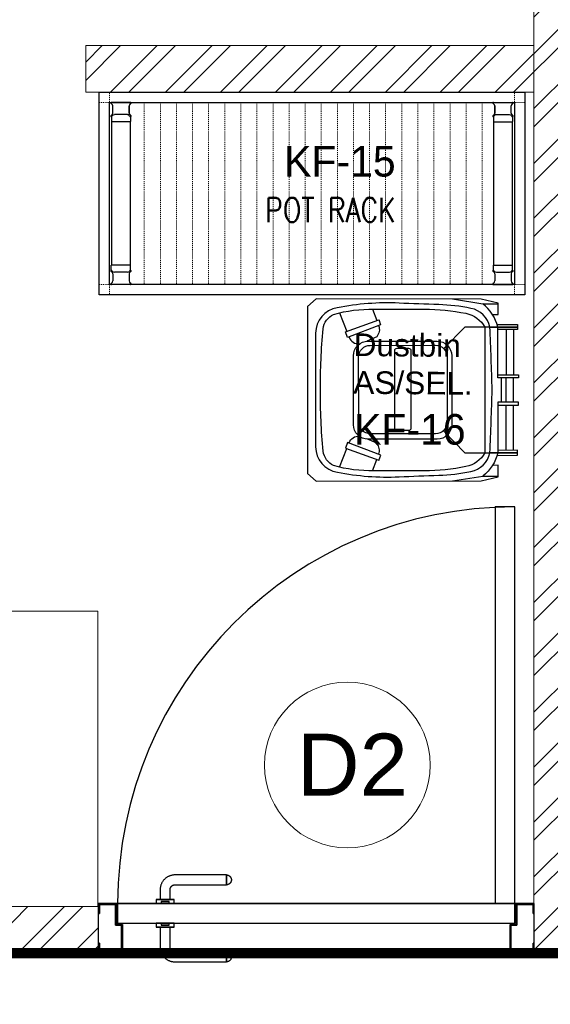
# Model space of a CAD drawing. Header units: inches. Extents: x 113025 to 158499, y 12149 to 30915.
# Tile 27 of 167: x 123935 to 123986, y 21270 to 21365. Entities that reach past the tile are written whole.
import ezdxf
from ezdxf.enums import TextEntityAlignment as Align

# ---------------------------------------------------------------- set-up
doc = ezdxf.new("R2010")
doc.units = ezdxf.units.IN
doc.header["$MEASUREMENT"] = 0
doc.linetypes.add('IHCL-P-MEZZANINE FLOOR PLAN$0$HIDDEN', pattern=[0.375, 0.25, -0.125])
for name, color, linetype, lineweight in [('00-GRIDTEXT', 1, 'Continuous', 13), ('EQUIP DIM', 5, 'Continuous', 0), ('EQUIPMENT', 7, 'Continuous', 25), ('EQUIPMENTSSS', 11, 'Continuous', 18), ('FLOOR RAISE', 4, 'Continuous', 5), ('KIT TEXT.', 5, 'Continuous', 5), ('kitchen equipment', 7, 'Continuous', 15), ('PD_BRICK WALL_115', 134, 'Continuous', 30), ('PD_DOOR', 42, 'Continuous', 25), ('PD_HATCH', 45, 'Continuous', 9)]:
    doc.layers.add(name, color=color, linetype=linetype, lineweight=lineweight)
doc.layers.add('KIT EQUIPMENT', color=7, linetype='Continuous')
doc.layers.add('PD_025_TEXT', color=61, linetype='Continuous')
doc.styles.add('Arial', font='GOTHIC.TTF')
doc.styles.add('ISO', font='isocp.shx', dxfattribs={"height": 250})
doc.styles.get("Standard").update_dxf_attribs({"font": 'arial.ttf', "height": 6})
doc.styles.add('style1', font='arial.ttf', dxfattribs={"height": 500})

# ---------------------------------------------------------------- blocks, each defined once
blk = doc.blocks.new('door 1')
at = {"layer": 'PD_DOOR', "color": 251}
for p, q in [((160472.9, 15356.5), (160472.9, 15360.1)), ((160472.9, 15360.1), (160472.9, 15356.5)), ((160602.9, 15360.1), (160472.9, 15360.1)), ((160472.9, 15360.1), (160472.9, 15359.7)), ((160472.9, 15335.1), (160472.9, 15360.1)), ((160472.9, 15359.7), (160472.9, 15335.6)), ((159755.9, 15337.6), (159695.9, 15337.6)), ((159695.9, 15337.6), (159695.9, 15312.6)), ((159695.9, 15312.6), (159695.9, 15337.6)), ((159695.9, 15337.6), (159755.9, 15337.6)), ((159695.9, 15212.6), (159695.9, 15337.6)), ((159697.9, 15312.6), (159697.9, 15335.6)), ((159697.9, 15335.6), (159753.9, 15335.6)), ((159753.9, 15335.6), (159697.9, 15335.6)), ((159697.9, 15335.6), (159697.9, 15312.6)), ((159753.9, 15335.6), (159753.9, 15267.6)), ((159753.9, 15267.6), (159753.9, 15335.6)), ((159755.9, 15265.6), (159755.9, 15337.6)), ((159755.9, 15337.6), (159755.9, 15265.6)), ((160472.9, 15335.1), (160472.9, 15338.8)), ((160472.9, 15338.8), (160472.9, 15335.1)), ((160472.9, 15335.6), (160472.9, 15335.1)), ((160472.9, 15335.1), (160602.9, 15335.1)), ((160795.9, 15337.6), (160735.9, 15337.6)), ((160735.9, 15337.6), (160735.9, 15265.6)), ((160735.9, 15265.6), (160735.9, 15337.6)), ((160735.9, 15337.6), (160795.9, 15337.6)), ((160737.9, 15267.6), (160737.9, 15335.6)), ((160737.9, 15335.6), (160793.9, 15335.6)), ((160793.9, 15335.6), (160737.9, 15335.6)), ((160737.9, 15335.6), (160737.9, 15267.6)), ((160793.9, 15335.6), (160793.9, 15312.6)), ((160793.9, 15312.6), (160793.9, 15335.6)), ((160795.9, 15312.6), (160795.9, 15337.6)), ((160795.9, 15337.6), (160795.9, 15312.6)), ((160795.9, 15337.6), (160795.9, 15212.6)), ((159695.9, 15312.6), (159697.9, 15312.6)), ((159697.9, 15312.6), (159695.9, 15312.6)), ((160615.4, 15322.6), (160615.4, 15272.6)), ((160640.4, 15272.6), (160640.4, 15322.6)), ((160793.9, 15312.6), (160795.9, 15312.6)), ((160795.9, 15312.6), (160793.9, 15312.6)), ((159753.9, 15267.6), (159738.9, 15267.6)), ((159738.9, 15267.6), (159738.9, 15214.6)), ((159738.9, 15214.6), (159738.9, 15267.6)), ((159738.9, 15267.6), (159753.9, 15267.6)), ((159740.9, 15212.6), (159740.9, 15265.6)), ((159740.9, 15265.6), (159755.9, 15265.6)), ((159755.9, 15265.6), (159740.9, 15265.6)), ((159740.9, 15265.6), (159740.9, 15212.6)), ((160747.9, 15262.6), (159743.9, 15262.6)), ((159743.9, 15262.6), (159743.9, 15212.6)), ((160747.9, 15262.6), (159743.9, 15262.6)), ((159743.9, 15262.6), (159743.9, 15212.6)), ((160605.4, 15272.6), (160605.4, 15262.6)), ((160622.1, 15272.6), (160605.4, 15272.6)), ((160605.4, 15272.6), (160622.1, 15272.6)), ((160650.4, 15262.6), (160605.4, 15262.6)), ((160605.4, 15262.6), (160650.4, 15262.6)), ((160640.4, 15272.6), (160615.4, 15272.6)), ((160615.4, 15272.6), (160621.7, 15272.6)), ((160617.9, 15267.6), (160617.9, 15262.6)), ((160637.9, 15267.6), (160617.9, 15267.6)), ((160617.9, 15267.6), (160637.9, 15267.6)), ((160637.9, 15262.6), (160617.9, 15262.6)), ((160617.9, 15262.6), (160637.9, 15262.6)), ((160621.7, 15272.6), (160624.7, 15272.6)), ((160624.7, 15272.6), (160627.9, 15272.6)), ((160627.9, 15272.6), (160631.2, 15272.6)), ((160627.9, 15272.6), (160650.4, 15272.6)), ((160631.2, 15272.6), (160634.2, 15272.6)), ((160650.4, 15272.6), (160633.8, 15272.6)), ((160634.2, 15272.6), (160640.4, 15272.6)), ((160637.9, 15262.6), (160637.9, 15267.6)), ((160650.4, 15262.6), (160650.4, 15272.6)), ((160735.9, 15265.6), (160750.9, 15265.6)), ((160750.9, 15265.6), (160735.9, 15265.6)), ((160752.9, 15267.6), (160737.9, 15267.6)), ((160737.9, 15267.6), (160752.9, 15267.6)), ((160747.9, 15212.6), (160747.9, 15262.6)), ((160747.9, 15262.6), (160747.9, 15212.6)), ((160750.9, 15265.6), (160750.9, 15212.6)), ((160750.9, 15212.6), (160750.9, 15265.6)), ((160752.9, 15214.6), (160752.9, 15267.6)), ((160752.9, 15267.6), (160752.9, 15214.6)), ((159697.9, 15237.6), (159695.9, 15237.6)), ((159695.9, 15237.6), (159695.9, 15212.6)), ((159695.9, 15212.6), (159695.9, 15237.6)), ((159695.9, 15237.6), (159697.9, 15237.6)), ((159697.9, 15214.6), (159697.9, 15237.6)), ((159697.9, 15237.6), (159697.9, 15214.6)), ((160795.9, 15237.6), (160793.9, 15237.6)), ((160793.9, 15237.6), (160793.9, 15214.6)), ((160793.9, 15214.6), (160793.9, 15237.6)), ((160793.9, 15237.6), (160795.9, 15237.6)), ((160795.9, 15212.6), (160795.9, 15237.6)), ((160795.9, 15237.6), (160795.9, 15212.6)), ((159695.9, 15212.6), (159740.9, 15212.6)), ((159740.9, 15212.6), (159695.9, 15212.6)), ((159695.9, 15212.6), (159743.9, 15212.6)), ((159743.9, 15212.6), (159695.9, 15212.6)), ((159738.9, 15214.6), (159697.9, 15214.6)), ((159697.9, 15214.6), (159738.9, 15214.6)), ((159793.9, 15212.6), (159743.9, 15212.6)), ((159743.9, 15212.6), (159743.9, 14208.6)), ((159743.9, 15212.6), (160747.9, 15212.6)), ((159743.9, 15212.6), (159793.9, 15212.6)), ((159743.9, 15212.6), (159793.9, 15212.6)), ((159793.9, 15212.6), (159743.9, 15212.6)), ((159793.9, 14208.6), (159793.9, 15212.6)), ((159793.9, 15212.6), (160747.9, 15212.6)), ((159793.9, 15212.6), (160747.9, 15212.6)), ((160747.9, 15212.6), (159793.9, 15212.6)), ((160605.4, 15212.6), (160605.4, 15202.6)), ((160605.4, 15212.6), (160650.4, 15212.6)), ((160639.2, 15212.6), (160605.4, 15212.6)), ((160605.4, 15202.6), (160650.4, 15202.6)), ((160650.4, 15202.6), (160605.4, 15202.6)), ((160615.4, 15202.6), (160615.4, 15177.6)), ((160615.4, 15202.6), (160640.4, 15202.6)), ((160640.4, 15202.6), (160615.4, 15202.6)), ((160617.9, 15212.6), (160617.9, 15207.6)), ((160617.9, 15212.6), (160637.9, 15212.6)), ((160618.3, 15212.6), (160617.9, 15212.6)), ((160617.9, 15207.6), (160637.9, 15207.6)), ((160637.9, 15207.6), (160617.9, 15207.6)), ((160637.9, 15212.6), (160618.3, 15212.6)), ((160637.9, 15207.6), (160637.9, 15212.6)), ((160650.4, 15212.6), (160639.2, 15212.6)), ((160640.4, 15177.6), (160640.4, 15202.6)), ((160650.4, 15202.6), (160650.4, 15212.6)), ((160747.9, 15212.6), (160795.9, 15212.6)), ((160795.9, 15212.6), (160747.9, 15212.6)), ((160750.9, 15212.6), (160795.9, 15212.6)), ((160795.9, 15212.6), (160750.9, 15212.6)), ((160793.9, 15214.6), (160752.9, 15214.6)), ((160752.9, 15214.6), (160793.9, 15214.6)), ((160472.9, 15165.1), (160472.9, 15161.5)), ((160472.9, 15161.5), (160472.9, 15165.1)), ((160602.9, 15165.1), (160472.9, 15165.1)), ((160472.9, 15165.1), (160472.9, 15164.7)), ((160472.9, 15140.1), (160472.9, 15165.1)), ((160472.9, 15164.7), (160472.9, 15140.6)), ((160472.9, 15143.8), (160472.9, 15140.1)), ((160472.9, 15140.1), (160472.9, 15143.8)), ((160472.9, 15140.6), (160472.9, 15140.1)), ((160472.9, 15140.1), (160602.9, 15140.1)), ((159743.9, 14208.6), (159793.9, 14208.6))]:
    blk.add_line(p, q, dxfattribs=at)
at = {"layer": 'PD_DOOR', "color": 251, "flags": 128}
for points in [[(160460.4, 15347.6), (160460.5, 15348.1), (160460.5, 15348.6), (160460.5, 15349.1), (160460.6, 15349.6), (160460.7, 15350.1), (160460.8, 15350.6), (160460.9, 15351.1), (160461.1, 15351.6), (160461.2, 15352), (160461.4, 15352.5), (160461.6, 15353), (160461.9, 15353.4), (160462.1, 15353.9), (160462.4, 15354.3), (160462.6, 15354.7), (160462.9, 15355.1), (160463.2, 15355.5), (160463.5, 15355.9), (160463.9, 15356.3), (160464.2, 15356.6), (160464.6, 15357), (160465, 15357.3), (160465.4, 15357.6), (160465.8, 15357.9), (160466.2, 15358.2), (160466.6, 15358.4), (160467, 15358.7), (160467.5, 15358.9), (160467.9, 15359.1), (160468.4, 15359.3), (160468.9, 15359.5), (160469.4, 15359.6), (160469.8, 15359.8), (160470.3, 15359.9), (160470.8, 15360), (160471.3, 15360), (160471.8, 15360.1), (160472.3, 15360.1), (160472.8, 15360.1), (160472.9, 15360.1)], [(160640.4, 15322.6), (160640.4, 15324.1), (160640.3, 15325.6), (160640.2, 15327.1), (160640, 15328.6), (160639.7, 15330.1), (160639.4, 15331.6), (160639, 15333), (160638.5, 15334.4), (160638, 15335.9), (160637.5, 15337.2), (160636.9, 15338.6), (160636.2, 15340), (160635.5, 15341.3), (160634.7, 15342.6), (160633.9, 15343.8), (160633, 15345), (160632.1, 15346.2), (160631.1, 15347.4), (160630.1, 15348.5), (160629.1, 15349.5), (160628, 15350.6), (160626.8, 15351.5), (160625.7, 15352.5), (160624.4, 15353.4), (160623.2, 15354.2), (160621.9, 15355), (160620.6, 15355.7), (160619.3, 15356.4), (160617.9, 15357), (160616.5, 15357.6), (160615.1, 15358.1), (160613.7, 15358.6), (160612.2, 15359), (160610.8, 15359.3), (160609.3, 15359.6), (160607.8, 15359.8), (160606.3, 15360), (160604.8, 15360.1), (160603.3, 15360.1), (160602.9, 15360.1)], [(160472.9, 15335.1), (160472.4, 15335.2), (160471.9, 15335.2), (160471.4, 15335.2), (160470.9, 15335.3), (160470.5, 15335.4), (160470, 15335.5), (160469.5, 15335.6), (160469, 15335.8), (160468.5, 15335.9), (160468.1, 15336.1), (160467.6, 15336.3), (160467.2, 15336.6), (160466.7, 15336.8), (160466.3, 15337.1), (160465.9, 15337.3), (160465.5, 15337.6), (160465.1, 15337.9), (160464.7, 15338.2), (160464.3, 15338.6), (160464, 15338.9), (160463.6, 15339.3), (160463.3, 15339.7), (160463, 15340.1), (160462.7, 15340.5), (160462.4, 15340.9), (160462.2, 15341.3), (160461.9, 15341.8), (160461.7, 15342.2), (160461.5, 15342.7), (160461.3, 15343.1), (160461.1, 15343.6), (160461, 15344.1), (160460.8, 15344.5), (160460.7, 15345), (160460.6, 15345.5), (160460.5, 15346), (160460.5, 15346.5), (160460.5, 15347), (160460.4, 15347.5), (160460.4, 15347.6)], [(160602.9, 15335.1), (160603.4, 15335.1), (160603.9, 15335.1), (160604.4, 15335.1), (160604.9, 15335), (160605.4, 15334.9), (160605.9, 15334.8), (160606.4, 15334.7), (160606.9, 15334.5), (160607.3, 15334.3), (160607.8, 15334.2), (160608.3, 15334), (160608.7, 15333.7), (160609.2, 15333.5), (160609.6, 15333.2), (160610, 15333), (160610.4, 15332.7), (160610.8, 15332.4), (160611.2, 15332), (160611.6, 15331.7), (160611.9, 15331.4), (160612.2, 15331), (160612.6, 15330.6), (160612.9, 15330.2), (160613.2, 15329.8), (160613.5, 15329.4), (160613.7, 15329), (160614, 15328.5), (160614.2, 15328.1), (160614.4, 15327.6), (160614.6, 15327.2), (160614.8, 15326.7), (160614.9, 15326.2), (160615.1, 15325.7), (160615.2, 15325.3), (160615.3, 15324.8), (160615.3, 15324.3), (160615.4, 15323.8), (160615.4, 15323.3), (160615.4, 15322.8), (160615.4, 15322.6)], [(160602.9, 15140.1), (160604.4, 15140.2), (160605.9, 15140.3), (160607.4, 15140.4), (160608.9, 15140.6), (160610.4, 15140.9), (160611.9, 15141.2), (160613.3, 15141.6), (160614.7, 15142), (160616.2, 15142.5), (160617.5, 15143.1), (160618.9, 15143.7), (160620.3, 15144.4), (160621.6, 15145.1), (160622.9, 15145.9), (160624.1, 15146.7), (160625.3, 15147.6), (160626.5, 15148.5), (160627.7, 15149.5), (160628.8, 15150.5), (160629.8, 15151.5), (160630.9, 15152.6), (160631.8, 15153.8), (160632.8, 15154.9), (160633.7, 15156.1), (160634.5, 15157.4), (160635.3, 15158.7), (160636, 15160), (160636.7, 15161.3), (160637.3, 15162.7), (160637.9, 15164.1), (160638.4, 15165.5), (160638.9, 15166.9), (160639.3, 15168.3), (160639.6, 15169.8), (160639.9, 15171.3), (160640.1, 15172.8), (160640.3, 15174.2), (160640.4, 15175.7), (160640.4, 15177.2), (160640.4, 15177.6)], [(160615.4, 15177.6), (160615.4, 15177.1), (160615.4, 15176.6), (160615.4, 15176.1), (160615.3, 15175.7), (160615.2, 15175.2), (160615.1, 15174.7), (160615, 15174.2), (160614.8, 15173.7), (160614.6, 15173.2), (160614.5, 15172.8), (160614.3, 15172.3), (160614, 15171.9), (160613.8, 15171.4), (160613.5, 15171), (160613.3, 15170.6), (160613, 15170.2), (160612.7, 15169.8), (160612.3, 15169.4), (160612, 15169), (160611.7, 15168.7), (160611.3, 15168.3), (160610.9, 15168), (160610.5, 15167.7), (160610.1, 15167.4), (160609.7, 15167.1), (160609.3, 15166.9), (160608.8, 15166.6), (160608.4, 15166.4), (160607.9, 15166.2), (160607.5, 15166), (160607, 15165.8), (160606.5, 15165.7), (160606, 15165.5), (160605.6, 15165.4), (160605.1, 15165.3), (160604.6, 15165.3), (160604.1, 15165.2), (160603.6, 15165.2), (160603.1, 15165.1), (160602.9, 15165.1)], [(160460.4, 15152.6), (160460.5, 15153.1), (160460.5, 15153.6), (160460.5, 15154.1), (160460.6, 15154.6), (160460.7, 15155.1), (160460.8, 15155.6), (160460.9, 15156.1), (160461.1, 15156.6), (160461.2, 15157), (160461.4, 15157.5), (160461.6, 15158), (160461.9, 15158.4), (160462.1, 15158.9), (160462.4, 15159.3), (160462.6, 15159.7), (160462.9, 15160.1), (160463.2, 15160.5), (160463.5, 15160.9), (160463.9, 15161.3), (160464.2, 15161.6), (160464.6, 15162), (160465, 15162.3), (160465.4, 15162.6), (160465.8, 15162.9), (160466.2, 15163.2), (160466.6, 15163.4), (160467, 15163.7), (160467.5, 15163.9), (160467.9, 15164.1), (160468.4, 15164.3), (160468.9, 15164.5), (160469.4, 15164.6), (160469.8, 15164.8), (160470.3, 15164.9), (160470.8, 15165), (160471.3, 15165), (160471.8, 15165.1), (160472.3, 15165.1), (160472.8, 15165.1), (160472.9, 15165.1)], [(160472.9, 15140.1), (160472.4, 15140.2), (160471.9, 15140.2), (160471.4, 15140.2), (160470.9, 15140.3), (160470.5, 15140.4), (160470, 15140.5), (160469.5, 15140.6), (160469, 15140.8), (160468.5, 15140.9), (160468.1, 15141.1), (160467.6, 15141.3), (160467.2, 15141.6), (160466.7, 15141.8), (160466.3, 15142.1), (160465.9, 15142.3), (160465.5, 15142.6), (160465.1, 15142.9), (160464.7, 15143.2), (160464.3, 15143.6), (160464, 15143.9), (160463.6, 15144.3), (160463.3, 15144.7), (160463, 15145.1), (160462.7, 15145.5), (160462.4, 15145.9), (160462.2, 15146.3), (160461.9, 15146.8), (160461.7, 15147.2), (160461.5, 15147.7), (160461.3, 15148.1), (160461.1, 15148.6), (160461, 15149.1), (160460.8, 15149.5), (160460.7, 15150), (160460.6, 15150.5), (160460.5, 15151), (160460.5, 15151.5), (160460.5, 15152), (160460.4, 15152.5), (160460.4, 15152.6)]]:
    blk.add_lwpolyline(points, dxfattribs=at)
at = {"layer": 'PD_DOOR', "color": 251}
blk.add_arc((159743.9, 15212.6), 1004, 270, 0, dxfattribs=at)
blk = doc.blocks.new('DOOR1')
at = {"color": 251, "xscale": 0.03818181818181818, "yscale": 0.03818181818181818, "zscale": 0.03818181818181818, "rotation": 90}
blk.add_blockref('door 1', (-2370.944, -8406.748), dxfattribs=at)
blk = doc.blocks.new('FTRRHRH')
at = {"layer": 'EQUIPMENT', "color": 251, "linetype": 'Continuous', "ltscale": 10}
for points in [[(1796570.7, 467786.8), (1796571.1, 467841), (1796577.6, 467841), (1796584.1, 467841), (1796584.1, 467788.7)], [(1796916.1, 467786.8), (1796915.8, 467841), (1796909.2, 467841), (1796902.7, 467841), (1796902.7, 467788.7)], [(1796584.1, 467830.1), (1796703.3, 467830.1)], [(1796584.1, 467810.7), (1796703.3, 467810.7)], [(1796775.5, 467830.1), (1796743.4, 467830.1), (1796711.4, 467830.1)], [(1796775.5, 467810.7), (1796743.4, 467810.7), (1796711.4, 467810.7)], [(1796902.7, 467830.1), (1796783.6, 467830.1)], [(1796902.7, 467810.7), (1796783.6, 467810.7)], [(1796544.6, 467774.9), (1796544.7, 467789.6), (1796514.6, 467789.6), (1796503.6, 467745.2), (1796503.3, 467310.5), (1796523.4, 467287.4), (1796743.4, 467287.4), (1796963.5, 467287.4), (1796983.6, 467310.5), (1796983.3, 467745.2), (1796972.3, 467789.6), (1796942.2, 467789.6), (1796942.3, 467774.9)], [(1796503.5, 467669.5), (1796516.2, 467749.4), (1796516.2, 467789.6)], [(1796775.5, 467798.7), (1796743.4, 467798.7), (1796711.4, 467798.7)], [(1796983.3, 467669.5), (1796970.7, 467749.4), (1796970.7, 467789.6)], [(1796557.8, 467475.2), (1796571.8, 467480.3), (1796605.3, 467393), (1796590.4, 467387.3), (1796558.3, 467475.4)], [(1796929.1, 467475.2), (1796915.1, 467480.3), (1796881.6, 467393), (1796896.5, 467387.3), (1796928.5, 467475.4)], [(1796530.3, 467458.7), (1796560.3, 467469.9)], [(1796956.6, 467458.7), (1796926.6, 467469.9)], [(1796540, 467372.2), (1796589, 467391.1)], [(1796946.9, 467372.2), (1796897.9, 467391.1)]]:
    blk.add_lwpolyline(points, dxfattribs=at)
for points in [[(1796852.5, 467646.3), (1796909.2, 467701.9), (1796909.2, 467841), (1796909.2, 467768.2, 0.002183), (1796743.4, 467774.2, 0.002183), (1796577.6, 467768.2), (1796577.6, 467841), (1796577.6, 467701.9), (1796634.4, 467646.3)], [(1796703.3, 467788.7), (1796584.1, 467788.7), (1796577.6, 467788.7, 0.169802), (1796516.2, 467749.4)], [(1796783.6, 467788.7), (1796902.7, 467788.7), (1796909.2, 467788.7, -0.169802), (1796970.7, 467749.4)], [(1796577.6, 467768.2, 0.297961), (1796528.2, 467718.1, 0.042051), (1796518.4, 467633.3, -0.003698), (1796514.4, 467528.7, 0.060574), (1796526.7, 467366.1, 0.367426), (1796593.9, 467309), (1796743.4, 467309), (1796893, 467309, 0.367426), (1796960.2, 467366.1, 0.060574), (1796972.4, 467528.7, -0.003698), (1796968.4, 467633.3, 0.042051), (1796958.6, 467718.1, 0.297961), (1796909.2, 467768.2)], [(1796573.8, 467475, -0.269888), (1796603.2, 467469.9), (1796614.7, 467443.5)], [(1796913, 467475, 0.269888), (1796883.7, 467469.9), (1796872.2, 467443.5)], [(1796603.8, 467396.9), (1796604.2, 467397, 0.32068), (1796622.1, 467424.3)], [(1796883.1, 467396.9), (1796882.6, 467397, -0.32068), (1796864.8, 467424.3)]]:
    blk.add_lwpolyline(points, format="xyb", dxfattribs=at)
for points in [[(1796703.3, 467843.8), (1796711.4, 467843.8), (1796711.4, 467788.7), (1796703.3, 467788.7)], [(1796783.6, 467843.8), (1796775.5, 467843.8), (1796775.5, 467788.7), (1796783.6, 467788.7)]]:
    blk.add_lwpolyline(points, close=True, dxfattribs=at)
for points in [[(1796743.4, 467755), (1796909.2, 467755, -0.218041), (1796945.6, 467705, -0.049803), (1796956.5, 467595.3), (1796956.5, 467462.7, -0.075378), (1796942.8, 467356.4, -0.243539), (1796905, 467328.5, -0.021943), (1796743.4, 467321.4, -0.021943), (1796581.9, 467328.5, -0.243539), (1796544.1, 467356.4, -0.075378), (1796530.4, 467462.7), (1796530.4, 467595.3, -0.049803), (1796541.3, 467705, -0.218041), (1796577.6, 467755)], [(1796653, 467667.5), (1796834.9, 467667.5, -0.414214), (1796873.4, 467629), (1796873.4, 467447.2, -0.414214), (1796834.9, 467408.8), (1796653, 467408.8, -0.414214), (1796614.5, 467447.2), (1796614.5, 467629, -0.414214)], [(1796656.2, 467655.5), (1796828.4, 467655.5, -0.414214), (1796859, 467625), (1796859, 467452.9, -0.414214), (1796828.4, 467422.3), (1796656.2, 467422.3, -0.414214), (1796625.7, 467452.9), (1796625.7, 467625, -0.414214)], [(1796639.4, 467560), (1796844.3, 467560, -0.414214), (1796850.4, 467553.9), (1796850.4, 467523.4, -0.414214), (1796844.3, 467517.3), (1796639.4, 467517.3, -0.414214), (1796633.3, 467523.4), (1796633.3, 467553.9, -0.414214)]]:
    blk.add_lwpolyline(points, format="xyb", close=True, dxfattribs=at)
blk = doc.blocks.new('sesrgg')
at = {"layer": 'EQUIPMENT', "color": 251, "linetype": 'Continuous'}
for p, q in [((1788352.5, 614303.9), (1788353.7, 614303.2)), ((1788400.4, 614306.9), (1788353.3, 614306.9)), ((1788356.8, 614280.4), (1788356.8, 614297.9)), ((1788396.9, 614280.4), (1788396.9, 614297.9)), ((1788396.9, 614280.4), (1788396.9, 614297.9)), ((1788399.9, 614303.2), (1788401.1, 614303.9)), ((1788399.9, 614303.2), (1788401.2, 614303.9)), ((1788402, 614305.2), (1788402, 614305.3)), ((1789294.6, 614305.2), (1789294.6, 614305.3)), ((1789296.7, 614303.2), (1789295.4, 614303.9)), ((1789296.7, 614303.2), (1789295.4, 614303.9)), ((1789296.2, 614306.9), (1789343.3, 614306.9)), ((1789299.7, 614280.4), (1789299.7, 614297.9)), ((1789299.7, 614280.4), (1789299.7, 614297.9)), ((1789339.8, 614280.4), (1789339.8, 614297.9)), ((1789344.1, 614303.9), (1789342.9, 614303.2)), ((1788352.5, 614274.4), (1788353.7, 614275.1)), ((1788353.2, 614271.4), (1788353.2, 614259.3)), ((1788355.4, 614273.5), (1788354.7, 614272.2)), ((1788393, 614276.5), (1788360.6, 614276.5)), ((1788399, 614272.2), (1788398.3, 614273.5)), ((1788399.9, 614275.1), (1788401.1, 614274.4)), ((1788399.9, 614275.1), (1788401.2, 614274.4)), ((1788400.4, 614271.4), (1788400.4, 614259.3)), ((1788402, 614273), (1788402, 614273)), ((1789294.6, 614273), (1789294.6, 614273)), ((1789296.7, 614275.1), (1789295.4, 614274.4)), ((1789296.7, 614275.1), (1789295.4, 614274.4)), ((1789296.2, 614271.4), (1789296.2, 614259.3)), ((1789297.6, 614272.2), (1789298.3, 614273.5)), ((1789303.6, 614276.5), (1789335.9, 614276.5)), ((1789341.2, 614273.5), (1789341.9, 614272.2)), ((1789344.1, 614274.4), (1789342.9, 614275.1)), ((1789343.4, 614271.4), (1789343.4, 614259.3)), ((1788399.9, 614258.8), (1788353.7, 614258.8)), ((1788353.8, 613904.2), (1788353.7, 614258.8)), ((1788400, 613904.7), (1788399.9, 614258.8)), ((1789296.6, 613904.7), (1789296.7, 614258.8)), ((1789296.7, 614258.8), (1789342.9, 614258.8)), ((1789342.8, 613904.2), (1789342.9, 614258.8)), ((1788353.3, 613892), (1788353.3, 613904.2)), ((1788400, 613904.7), (1788353.8, 613904.7)), ((1788400.5, 613892), (1788400.5, 613904.2)), ((1789296.1, 613892), (1789296.1, 613904.2)), ((1789296.6, 613904.7), (1789342.8, 613904.7)), ((1789343.3, 613892), (1789343.3, 613904.2)), ((1788352.6, 613889.1), (1788353.8, 613888.4)), ((1788355.5, 613890), (1788354.8, 613891.2)), ((1788356.9, 613883.1), (1788356.9, 613865.6)), ((1788393.1, 613887), (1788360.7, 613887)), ((1788397, 613883.2), (1788397, 613865.7)), ((1788397, 613865.6), (1788397, 613883.1)), ((1788398.3, 613890), (1788399.1, 613891.2)), ((1788400, 613888.3), (1788401.2, 613889.1)), ((1788401.2, 613889.1), (1788400, 613888.4)), ((1788402, 613890.4), (1788402, 613890.5)), ((1789294.5, 613890.4), (1789294.5, 613890.5)), ((1789296.6, 613888.3), (1789295.3, 613889.1)), ((1789295.3, 613889.1), (1789296.6, 613888.4)), ((1789298.2, 613890), (1789297.5, 613891.2)), ((1789299.6, 613883.2), (1789299.6, 613865.7)), ((1789299.6, 613865.6), (1789299.6, 613883.1)), ((1789303.5, 613887), (1789335.8, 613887)), ((1789339.7, 613883.1), (1789339.7, 613865.6)), ((1789341.1, 613890), (1789341.8, 613891.2)), ((1789344, 613889.1), (1789342.8, 613888.4)), ((1788352.6, 613859.6), (1788353.8, 613860.3)), ((1788400.4, 613856.6), (1788353.4, 613856.6)), ((1788400, 613860.3), (1788401.2, 613859.6)), ((1788401.2, 613859.6), (1788400, 613860.3)), ((1788402, 613858.2), (1788402, 613858.2)), ((1789294.5, 613858.2), (1789294.5, 613858.2)), ((1789296.6, 613860.3), (1789295.3, 613859.6)), ((1789295.3, 613859.6), (1789296.6, 613860.3)), ((1789296.1, 613856.6), (1789343.2, 613856.6)), ((1789344, 613859.6), (1789342.8, 613860.3))]:
    blk.add_line(p, q, dxfattribs=at)
at = {"layer": 'EQUIPMENT', "color": 251, "linetype": 'IHCL-P-MEZZANINE FLOOR PLAN$0$HIDDEN', "lineweight": 9}
for p, q in [((1788428, 613856.6), (1788428, 614306.9)), ((1788467.7, 613856.6), (1788467.7, 614306.9)), ((1788507.4, 613856.6), (1788507.4, 614306.9)), ((1788547.1, 613856.6), (1788547.1, 614306.9)), ((1788586.8, 613856.6), (1788586.8, 614306.9)), ((1788586.8, 613856.6), (1788586.8, 614306.9)), ((1788626.6, 613856.6), (1788626.6, 614306.9)), ((1788666.3, 613856.6), (1788666.3, 614306.9)), ((1788706, 613856.6), (1788706, 614306.9)), ((1788706, 613856.6), (1788706, 614306.9)), ((1788745.7, 613856.6), (1788745.7, 614306.9)), ((1788785.4, 613856.6), (1788785.4, 614306.9)), ((1788825.1, 613856.6), (1788825.1, 614306.9)), ((1788864.9, 613856.6), (1788864.9, 614306.9)), ((1788904.6, 613856.6), (1788904.6, 614306.9)), ((1788944.3, 613856.6), (1788944.3, 614306.9)), ((1788984, 613856.6), (1788984, 614306.9)), ((1789023.7, 613856.6), (1789023.7, 614306.9)), ((1789063.5, 613856.6), (1789063.5, 614306.9)), ((1789103.2, 613856.6), (1789103.2, 614306.9)), ((1789142.9, 613856.6), (1789142.9, 614306.9)), ((1789182.6, 613856.6), (1789182.6, 614306.9)), ((1789222.3, 613856.6), (1789222.3, 614306.9)), ((1789262.1, 613856.6), (1789262.1, 614306.9))]:
    blk.add_line(p, q, dxfattribs=at)
for points in [[(1788348.4, 614306.9), (1788348.4, 614332.1), (1788323.1, 614332.1), (1788323.1, 614306.9)], [(1789348.2, 614306.9), (1789348.2, 614332.1), (1789373.5, 614332.1), (1789373.5, 614306.9)], [(1788348.4, 613856.6), (1788348.4, 613831.3), (1788323.1, 613831.3), (1788323.1, 613856.6)], [(1789348.2, 613856.6), (1789348.2, 613831.3), (1789373.5, 613831.3), (1789373.5, 613856.6)]]:
    blk.add_lwpolyline(points, close=True, dxfattribs=at)
at = {"layer": 'EQUIPMENT', "color": 251, "linetype": 'Continuous'}
for centre, radius, start, end in [((1788353.3, 614305.3), 1.6, 89.991, 239.97), ((1788350.7, 614297.9), 6.07, 359.982, 59.988), ((1788403, 614297.9), 6.07, 119.991, 179.997), ((1788403, 614297.9), 6.07, 119.994, 180), ((1788400.4, 614305.3), 1.6, 299.976, 89.991), ((1788400.3, 614305.2), 1.6, 299.973, 359.979), ((1789296.2, 614305.3), 1.6, 90.009, 240.024), ((1789296.2, 614305.2), 1.6, 180.021, 240.027), ((1789293.6, 614297.9), 6.07, 0.003, 60.009), ((1789293.6, 614297.9), 6.07, 0, 60.006), ((1789345.9, 614297.9), 6.07, 120.012, 180.018), ((1789343.3, 614305.3), 1.6, 300.03, 90.009), ((1788353.3, 614273), 1.6, 119.994, 329.979), ((1788350.7, 614280.4), 6.07, 299.976, 359.982), ((1788360.7, 614270.4), 6.07, 89.991, 149.997), ((1788393, 614270.4), 6.07, 29.985, 89.991), ((1788403, 614280.4), 6.07, 179.991, 239.997), ((1788403, 614280.4), 6.07, 180, 239.97), ((1788400.4, 614273), 1.6, 209.967, 59.988), ((1788400.3, 614273), 1.6, 359.967, 59.973), ((1789296.2, 614273), 1.6, 120.027, 180.033), ((1789296.2, 614273), 1.6, 120.012, 330.033), ((1789293.6, 614280.4), 6.07, 300.003, 0.009), ((1789293.6, 614280.4), 6.07, 300.03, 0), ((1789303.6, 614270.4), 6.07, 90.009, 150.015), ((1789335.9, 614270.4), 6.07, 30.003, 90.009), ((1789345.9, 614280.4), 6.07, 180.018, 240.024), ((1789343.3, 614273), 1.6, 210.021, 60.006), ((1788353.7, 614259.3), 0.506, 180, 269.973), ((1788399.9, 614259.3), 0.506, 269.973, 359.982), ((1789296.7, 614259.3), 0.506, 180.018, 270.027), ((1789342.9, 614259.3), 0.506, 270.027, 0), ((1788353.8, 613904.2), 0.506, 89.991, 180), ((1788400, 613904.2), 0.506, 359.982, 89.991), ((1789296.6, 613904.2), 0.506, 90.009, 180.018), ((1789342.8, 613904.2), 0.506, 0, 90.009), ((1788353.4, 613890.4), 1.6, 29.985, 239.97), ((1788350.8, 613883.1), 6.07, 359.982, 59.988), ((1788360.7, 613893.1), 6.07, 209.967, 269.973), ((1788393.1, 613893.1), 6.07, 269.973, 329.979), ((1788403.1, 613883.1), 6.07, 119.994, 180), ((1788403.1, 613883.1), 6.07, 119.991, 179.997), ((1788400.4, 613890.4), 1.6, 299.976, 149.997), ((1788400.4, 613890.4), 1.6, 299.973, 359.979), ((1789296.1, 613890.4), 1.6, 30.003, 240.024), ((1789296.1, 613890.4), 1.6, 180.021, 240.027), ((1789293.5, 613883.1), 6.07, 0, 60.006), ((1789293.5, 613883.1), 6.07, 0.003, 60.009), ((1789303.5, 613893.1), 6.07, 210.021, 270.027), ((1789335.8, 613893.1), 6.07, 270.027, 330.033), ((1789345.8, 613883.1), 6.07, 120.012, 180.018), ((1789343.2, 613890.4), 1.6, 300.03, 150.015), ((1788353.4, 613858.2), 1.6, 119.994, 269.973), ((1788350.8, 613865.6), 6.07, 299.976, 359.982), ((1788403.1, 613865.6), 6.07, 179.991, 239.997), ((1788403.1, 613865.6), 6.07, 180, 239.97), ((1788400.4, 613858.2), 1.6, 269.973, 59.988), ((1788400.4, 613858.2), 1.6, 359.967, 59.973), ((1789296.1, 613858.2), 1.6, 120.027, 180.033), ((1789296.1, 613858.2), 1.6, 120.012, 270.027), ((1789293.5, 613865.6), 6.07, 300.003, 0.009), ((1789293.5, 613865.6), 6.07, 300.03, 0), ((1789345.8, 613865.6), 6.07, 180.018, 240.024), ((1789343.2, 613858.2), 1.6, 270.027, 60.006)]:
    blk.add_arc(centre, radius, start, end, dxfattribs=at)
at = {"layer": 'KIT EQUIPMENT', "color": 251}
for points in [[(1789373.5, 614332.1), (1789373.5, 613831.3), (1788323.1, 613831.3), (1788323.1, 614332.1)], [(1789348.2, 614306.9), (1789348.2, 613856.6), (1788348.4, 613856.6), (1788348.4, 614306.9)]]:
    blk.add_lwpolyline(points, close=True, dxfattribs=at)
blk = doc.blocks.new('A$C6E471120')
at = {"layer": 'EQUIPMENTSSS', "color": 251, "ltscale": 12}
blk.add_lwpolyline([(-1068.9, -7263.3), (-1694.6, -7263.3), (-1694.6, -7988.3), (-1068.9, -7988.3)], close=True, dxfattribs=at)
at = {"layer": 'EQUIPMENT', "color": 251, "xscale": 0.9931975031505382, "yscale": 0.9931975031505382, "zscale": 0.9931975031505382, "rotation": 180}
blk.add_blockref('sesrgg', (1776135.7, 603666.4), dxfattribs=at)
at = {"layer": 'kitchen equipment', "color": 251, "linetype": 'Continuous', "xscale": 0.9305687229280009, "yscale": 0.9305687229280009, "zscale": 0.9305687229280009, "rotation": 270.0169411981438}
blk.add_blockref('FTRRHRH', (-435892.3, 1665144.2), dxfattribs=at)
at = {"layer": '00-GRIDTEXT', "color": 251, "ltscale": 50, "style": 'Arial'}
for s, p in [('KF-15', (-475.4, -6159)), ('KF-16', (-303.9, -6816.9))]:
    blk.add_text(s, height=75.07, rotation=0.0006, dxfattribs=at).set_placement(p, align=Align.MIDDLE_CENTER)
at = {"layer": 'EQUIP DIM', "color": 251, "insert": (-441.5, -6581.4), "char_height": 45.409, "width": 361.089, "attachment_point": 1, "rotation": 359.4794}
blk.add_mtext('{\\H1.22222x;\\C256;Dustbin\\PAS/SEL.}', dxfattribs=at)
at = {"layer": 'KIT TEXT.', "color": 251, "insert": (-658.3, -6308.3, 485.3), "char_height": 59.766, "width": 1092.799, "attachment_point": 7, "style": 'ISO'}
blk.add_mtext('{\\Fromans|c0;\\W0.8;POT RACK}', dxfattribs=at)
blk = doc.blocks.new('FIRST FLOOR PLAN 0')
at = {"layer": 'PD_HATCH', "lineweight": 5}
h = blk.add_hatch(dxfattribs=at)
h.set_pattern_fill('ANSI32', color=251, scale=10)
h.set_pattern_definition([(45, (-550.7706, -242.3818), (-2.65165, 2.65165), []), (45, (-549.0028, -242.3818), (-2.65165, 2.65165), [])])
h.paths.add_polyline_path([(-540, -240.3), (-583.25, -240.3), (-583.25, -244.8), (-540, -244.8)])
h.paths.add_polyline_path([(-625.25, -240.3), (-668.5, -240.3), (-668.5, -244.8), (-625.25, -244.8)], flags=17)
h.paths.add_polyline_path([(-540, -323.5), (-540, -328), (-378, -328), (-378, -323.5), (-531, -323.5), (-531, -234), (-471, -234), (-471, -258), (-466.5, -258), (-466.5, -234), (-387, -234), (-387, -262), (-382.5, -262), (-382.5, -103), (-378, -103), (-378, -98.5), (-387, -98.5), (-387, -225), (-531, -225), (-531, -9), (-540, -9)])
h.paths.add_polyline_path([(-595.5, -332.937), (-591, -332.937), (-591, -328), (-582, -328), (-582, -323.5), (-668.5, -323.5), (-668.5, -168), (-745.5, -168), (-745.5, -172.5), (-673, -172.5), (-673, -323.5), (-729, -323.5), (-729, -328), (-595.5, -328)])
at = {"layer": 'PD_BRICK WALL_115', "color": 251, "lineweight": 5}
for p, q in [((-583.25, -240.3), (-540, -240.3)), ((-583.25, -240.3), (-583.25, -244.8)), ((-583.25, -244.8), (-540, -244.8))]:
    blk.add_line(p, q, dxfattribs=at)
for points in [[(-378, -323.5), (-531, -323.5), (-531, -234), (-471, -234), (-471, -258), (-466.5, -258), (-466.5, -234), (-387, -234), (-387, -262), (-382.5, -262), (-382.5, -103), (-378, -103), (-378, -98.5), (-387, -98.5), (-387, -225), (-531, -225), (-531, -9), (-540, -9), (-540, -323.5), (-540, -323.5)], [(-747, -168), (-668.5, -168), (-668.5, -323.5), (-582, -323.5), (-582, -328), (-591, -328), (-591, -332.937), (-595.5, -332.937), (-595.5, -328), (-729, -328)], [(-378, -328), (-540, -328), (-540, -323.5)]]:
    blk.add_lwpolyline(points, dxfattribs=at)
at = {"layer": 'PD_DOOR', "color": 251, "lineweight": 5}
blk.add_circle((-557.999, -309.816), 8, dxfattribs=at)
at = {"layer": '00-GRIDTEXT', "color": 251, "xscale": 0.03937007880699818, "yscale": 0.03937007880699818, "zscale": 0.03937007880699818}
blk.add_blockref('A$C6E471120', (-540, -8.999), dxfattribs=at)
at = {"layer": 'PD_DOOR', "color": 251, "ltscale": 25, "rotation": 90.00000000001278}
blk.add_blockref('DOOR1', (-2849.267, 2628.585), dxfattribs=at)
at = {"layer": 'PD_025_TEXT', "color": 251, "char_height": 8, "attachment_point": 1, "style": 'style1'}
for s, insert, width in [('\\A1;\\pi44.93;TOILET\\P\\pi29.084;5\'9 {\\H0.7x;\\S1/2;} " X 8\'2 {\\H0.7x;\\S1/2;} "', (-769.892, -266.375), 128.49522), ('\\pi19.346;DRINKING\\P\\pi24.227; WATER', (-545.699, -286.232), 91.77218)]:
    blk.add_mtext(s, dxfattribs=dict(at, insert=insert, width=width))
at = {"layer": 'PD_DOOR', "color": 251, "insert": (-562.867, -306.783), "char_height": 6, "width": 47.14184, "attachment_point": 1}
blk.add_mtext('D2', dxfattribs=at)

msp = doc.modelspace()

# ---------------------------------------------------------------- linework, layer by layer
at = {"layer": 'FLOOR RAISE', "const_width": 1}
msp.add_lwpolyline([(123779.385, 21602.603), (124524.885, 21602.603), (124524.885, 21446.103), (124506.885, 21446.103), (124506.885, 21443.103), (124230.885, 21443.103), (124230.885, 21341.103), (124142.385, 21341.103), (123993.885, 21341.103), (123993.885, 21274.603), (123777.885, 21274.603), (123777.885, 21292.603), (123779.385, 21292.603), (123779.385, 21602.603)], dxfattribs=at)

# ---------------------------------------------------------------- block references
at = {"color": 251}
msp.add_blockref('FIRST FLOOR PLAN 0', (124524.885, 21602.603), dxfattribs=at)

doc.saveas('drawing.dxf')
